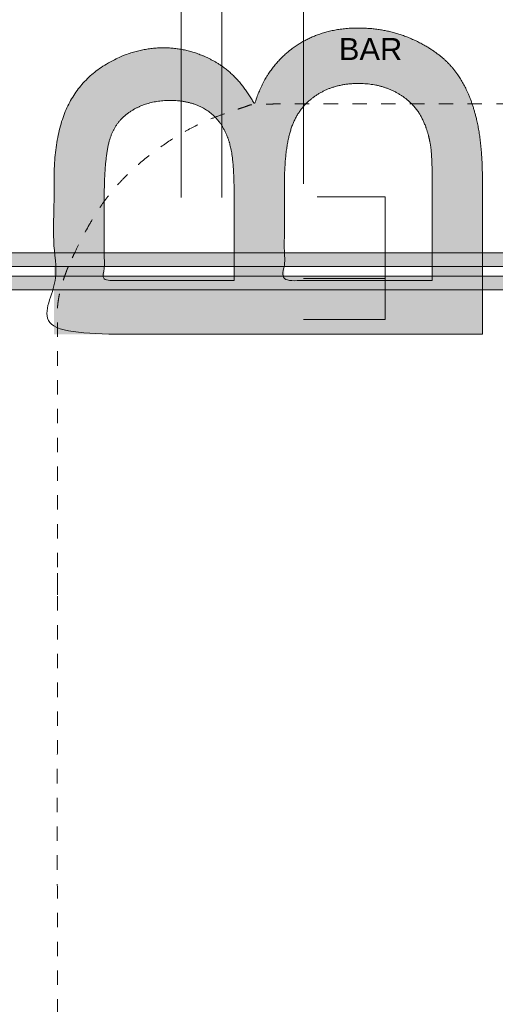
# Model space of a CAD drawing. Header units: millimetres. Extents: x -117530 to 51532, y -61772 to 24900.
# Tile 90 of 175: x -43142 to -39645, y -3676 to 3563. Entities that reach past the tile are written whole.
import ezdxf

# ---------------------------------------------------------------- set-up
doc = ezdxf.new("R2010")
doc.units = ezdxf.units.MM
doc.header["$LTSCALE"] = 254
doc.linetypes.add('Dash Style-6', pattern=[0.833282, 0.416718, -0.416565])
for name, color, linetype, lineweight in [('0.01 None', 7, 'Continuous', 0), ('HATCH_REACTORS', 7, 'Continuous', 0), ('LAYER21', 7, 'Continuous', 0), ('tekst', 7, 'Continuous', 0)]:
    doc.layers.add(name, color=color, linetype=linetype, lineweight=lineweight)
doc.styles.add('Arial', font='Arial')

# ---------------------------------------------------------------- blocks, each defined once
blk = doc.blocks.new('Group-107-1')
at = {"layer": 'tekst', "linetype": 'Continuous', "lineweight": 0}
h = blk.add_hatch(color=7, dxfattribs=at)
h.paths.add_polyline_path([(-91371.8, 9922.1), (-94521.8, 9922.1), (-94521.8, 11040.3), (-94521.7, 11050.9), (-94521.7, 11061.5), (-94521.6, 11072), (-94521.4, 11082.5), (-94521.2, 11092.8), (-94520.9, 11103.2), (-94520.6, 11113.4), (-94520.3, 11123.6), (-94519.9, 11133.7), (-94519.4, 11143.7), (-94518.9, 11153.7), (-94518.4, 11163.6), (-94517.8, 11173.5), (-94517.2, 11183.3), (-94516.5, 11193), (-94515.8, 11202.6), (-94515, 11212.2), (-94514.2, 11221.7), (-94513.3, 11231.2), (-94512.4, 11240.6), (-94511.5, 11249.9), (-94510.5, 11259.2), (-94509.4, 11268.4), (-94508.3, 11277.5), (-94507.2, 11286.5), (-94506, 11295.5), (-94504.7, 11304.5), (-94503.5, 11313.3), (-94502.1, 11322.1), (-94500.8, 11330.8), (-94499.3, 11339.5), (-94497.9, 11348.1), (-94496.3, 11356.6), (-94494.8, 11365.1), (-94493.2, 11373.5), (-94491.5, 11381.8), (-94489.8, 11390.1), (-94488.1, 11398.3), (-94486.3, 11406.4), (-94484.4, 11414.5), (-94482.5, 11422.5), (-94480.6, 11430.4), (-94478.6, 11438.3), (-94476.6, 11446.1), (-94474.5, 11453.8), (-94472.4, 11461.5), (-94470.2, 11469.1), (-94468, 11476.6), (-94465.7, 11484.1), (-94463.4, 11491.5), (-94461, 11498.8), (-94458.6, 11506.1), (-94456.2, 11513.3), (-94453.7, 11520.5), (-94451.1, 11527.5), (-94448.6, 11534.6), (-94445.9, 11541.5), (-94443.2, 11548.4), (-94440.5, 11555.2), (-94437.7, 11561.9), (-94434.9, 11568.6), (-94432, 11575.2), (-94429.1, 11581.8), (-94426.1, 11588.3), (-94423.1, 11594.7), (-94420.1, 11601.1), (-94417, 11607.4), (-94413.8, 11613.7), (-94410.6, 11620), (-94407.3, 11626.2), (-94404, 11632.3), (-94400.6, 11638.4), (-94397.2, 11644.5), (-94393.7, 11650.6), (-94390.2, 11656.5), (-94386.7, 11662.5), (-94383, 11668.4), (-94379.4, 11674.3), (-94375.7, 11680.1), (-94371.9, 11685.8), (-94368.1, 11691.6), (-94364.2, 11697.3), (-94360.3, 11702.9), (-94356.3, 11708.5), (-94352.3, 11714), (-94348.2, 11719.6), (-94344.1, 11725), (-94339.9, 11730.4), (-94335.7, 11735.8), (-94331.4, 11741.2), (-94327.1, 11746.4), (-94322.7, 11751.7), (-94318.3, 11756.9), (-94313.8, 11762.1), (-94309.3, 11767.2), (-94304.8, 11772.2), (-94300.1, 11777.3), (-94295.5, 11782.3), (-94290.7, 11787.2), (-94286, 11792.1), (-94281.1, 11797), (-94276.3, 11801.8), (-94271.3, 11806.5), (-94266.4, 11811.3), (-94261.3, 11815.9), (-94256.2, 11820.6), (-94251.1, 11825.2), (-94245.9, 11829.7), (-94240.7, 11834.2), (-94235.4, 11838.7), (-94230.1, 11843.1), (-94224.7, 11847.5), (-94219.3, 11851.8), (-94213.8, 11856.1), (-94208.3, 11860.3), (-94202.7, 11864.5), (-94197.1, 11868.7), (-94191.4, 11872.8), (-94185.7, 11876.9), (-94179.9, 11880.9), (-94174.1, 11884.9), (-94168.2, 11888.8), (-94162.2, 11892.7), (-94156.3, 11896.6), (-94150.2, 11900.4), (-94144.1, 11904.1), (-94138, 11907.8), (-94131.8, 11911.5), (-94125.6, 11915.1), (-94119.4, 11918.7), (-94113.2, 11922.2), (-94106.9, 11925.7), (-94100.7, 11929.1), (-94094.4, 11932.4), (-94088.1, 11935.7), (-94081.9, 11938.9), (-94075.6, 11942.1), (-94069.3, 11945.2), (-94063, 11948.3), (-94056.7, 11951.3), (-94050.3, 11954.2), (-94044, 11957.1), (-94037.7, 11959.9), (-94031.3, 11962.7), (-94025, 11965.4), (-94018.6, 11968), (-94012.2, 11970.6), (-94005.9, 11973.2), (-93999.5, 11975.7), (-93993.1, 11978.1), (-93986.6, 11980.5), (-93980.2, 11982.8), (-93973.8, 11985), (-93967.4, 11987.2), (-93960.9, 11989.4), (-93954.5, 11991.4), (-93948, 11993.5), (-93941.5, 11995.4), (-93935, 11997.4), (-93928.5, 11999.2), (-93922, 12001), (-93915.5, 12002.7), (-93909, 12004.4), (-93902.5, 12006.1), (-93896, 12007.6), (-93889.4, 12009.1), (-93882.9, 12010.6), (-93876.3, 12012), (-93869.7, 12013.3), (-93863.1, 12014.6), (-93856.6, 12015.8), (-93850, 12017), (-93843.4, 12018.1), (-93836.7, 12019.2), (-93830.1, 12020.2), (-93823.5, 12021.1), (-93816.8, 12022), (-93810.2, 12022.8), (-93803.5, 12023.6), (-93796.9, 12024.3), (-93790.2, 12025), (-93783.5, 12025.6), (-93776.8, 12026.1), (-93770.1, 12026.6), (-93763.4, 12027), (-93756.6, 12027.4), (-93749.9, 12027.7), (-93743.2, 12028), (-93736.4, 12028.2), (-93729.7, 12028.3), (-93722.9, 12028.4), (-93716.1, 12028.4), (-93709.8, 12028.4), (-93703.5, 12028.3), (-93697.2, 12028.2), (-93691, 12028), (-93684.7, 12027.8), (-93678.5, 12027.5), (-93672.2, 12027.2), (-93666, 12026.8), (-93659.8, 12026.4), (-93653.6, 12025.9), (-93647.4, 12025.4), (-93641.2, 12024.8), (-93635, 12024.2), (-93628.9, 12023.5), (-93622.7, 12022.8), (-93616.6, 12022), (-93610.5, 12021.1), (-93604.4, 12020.3), (-93598.3, 12019.3), (-93592.2, 12018.3), (-93586.1, 12017.3), (-93580.1, 12016.2), (-93574, 12015.1), (-93568, 12013.9), (-93561.9, 12012.7), (-93555.9, 12011.4), (-93549.9, 12010), (-93543.9, 12008.6), (-93537.9, 12007.2), (-93532, 12005.7), (-93526, 12004.2), (-93520.1, 12002.6), (-93514.1, 12000.9), (-93508.2, 11999.3), (-93502.3, 11997.5), (-93496.4, 11995.7), (-93490.5, 11993.9), (-93484.6, 11992), (-93478.8, 11990), (-93472.9, 11988.1), (-93467.1, 11986), (-93461.2, 11983.9), (-93455.4, 11981.8), (-93449.6, 11979.6), (-93443.8, 11977.3), (-93438, 11975), (-93432.2, 11972.7), (-93426.5, 11970.3), (-93420.7, 11967.8), (-93415, 11965.3), (-93409.3, 11962.8), (-93403.5, 11960.2), (-93397.8, 11957.5), (-93392.1, 11954.8), (-93386.5, 11952.1), (-93380.8, 11949.3), (-93375.1, 11946.4), (-93369.5, 11943.5), (-93363.8, 11940.6), (-93358.2, 11937.6), (-93352.6, 11934.5), (-93347, 11931.4), (-93341.4, 11928.3), (-93335.8, 11925.1), (-93330.3, 11921.8), (-93324.8, 11918.5), (-93319.3, 11915.1), (-93313.8, 11911.7), (-93308.4, 11908.3), (-93303, 11904.7), (-93297.7, 11901.2), (-93292.3, 11897.6), (-93287, 11893.9), (-93281.8, 11890.2), (-93276.6, 11886.4), (-93271.4, 11882.6), (-93266.2, 11878.7), (-93261.1, 11874.8), (-93256, 11870.8), (-93251, 11866.8), (-93246, 11862.7), (-93241, 11858.6), (-93236, 11854.4), (-93231.1, 11850.1), (-93226.2, 11845.8), (-93221.4, 11841.5), (-93216.6, 11837.1), (-93211.8, 11832.7), (-93207, 11828.2), (-93202.3, 11823.6), (-93197.6, 11819), (-93193, 11814.4), (-93188.4, 11809.7), (-93183.8, 11805), (-93179.2, 11800.1), (-93174.7, 11795.3), (-93170.2, 11790.4), (-93165.8, 11785.4), (-93161.4, 11780.4), (-93157, 11775.4), (-93152.6, 11770.3), (-93148.3, 11765.1), (-93144, 11759.9), (-93139.8, 11754.6), (-93135.6, 11749.3), (-93131.4, 11743.9), (-93127.3, 11738.5), (-93123.1, 11733), (-93119.1, 11727.5), (-93115, 11721.9), (-93111, 11716.3), (-93107, 11710.6), (-93103.1, 11704.9), (-93099.2, 11699.1), (-93095.3, 11693.3), (-93091.5, 11687.4), (-93087.6, 11681.5), (-93083.9, 11675.5), (-93080.1, 11669.5), (-93076.4, 11663.4), (-93072.7, 11657.2), (-93069.1, 11651), (-93065.5, 11644.8), (-93061.9, 11638.5), (-93058.4, 11632.2), (-93054.9, 11625.8), (-93051.4, 11619.3), (-93047.9, 11612.8), (-93045.3, 11621.2), (-93042.6, 11629.6), (-93039.8, 11637.9), (-93037, 11646.1), (-93034.1, 11654.3), (-93031.2, 11662.4), (-93028.2, 11670.5), (-93025.2, 11678.5), (-93022, 11686.4), (-93018.9, 11694.3), (-93015.7, 11702.1), (-93012.4, 11709.9), (-93009, 11717.5), (-93005.6, 11725.2), (-93002.2, 11732.7), (-92998.7, 11740.2), (-92995.1, 11747.7), (-92991.5, 11755.1), (-92987.8, 11762.4), (-92984, 11769.7), (-92980.2, 11776.9), (-92976.4, 11784), (-92972.5, 11791.1), (-92968.5, 11798.1), (-92964.4, 11805.1), (-92960.4, 11812), (-92956.2, 11818.8), (-92952, 11825.6), (-92947.7, 11832.3), (-92943.4, 11838.9), (-92939, 11845.5), (-92934.6, 11852), (-92930.1, 11858.5), (-92925.6, 11864.9), (-92920.9, 11871.3), (-92916.3, 11877.6), (-92911.6, 11883.8), (-92906.8, 11889.9), (-92901.9, 11896), (-92897, 11902.1), (-92892.1, 11908.1), (-92887.1, 11914), (-92882, 11919.8), (-92876.9, 11925.6), (-92871.7, 11931.4), (-92866.4, 11937), (-92861.1, 11942.7), (-92855.8, 11948.2), (-92850.3, 11953.7), (-92844.9, 11959.1), (-92839.3, 11964.5), (-92833.7, 11969.8), (-92828.1, 11975.1), (-92822.4, 11980.2), (-92816.6, 11985.4), (-92810.8, 11990.4), (-92804.9, 11995.4), (-92799, 12000.4), (-92793, 12005.2), (-92786.9, 12010.1), (-92780.8, 12014.8), (-92774.7, 12019.5), (-92768.4, 12024.2), (-92762.2, 12028.7), (-92755.8, 12033.2), (-92749.5, 12037.7), (-92743.1, 12042), (-92736.6, 12046.3), (-92730.1, 12050.6), (-92723.6, 12054.7), (-92717.1, 12058.8), (-92710.5, 12062.8), (-92703.9, 12066.7), (-92697.2, 12070.6), (-92690.6, 12074.4), (-92683.8, 12078.1), (-92677.1, 12081.8), (-92670.3, 12085.4), (-92663.5, 12088.9), (-92656.6, 12092.3), (-92649.7, 12095.7), (-92642.8, 12099), (-92635.8, 12102.2), (-92628.8, 12105.4), (-92621.7, 12108.5), (-92614.6, 12111.5), (-92607.5, 12114.5), (-92600.4, 12117.3), (-92593.2, 12120.1), (-92586, 12122.9), (-92578.7, 12125.5), (-92571.4, 12128.1), (-92564.1, 12130.6), (-92556.7, 12133.1), (-92549.3, 12135.5), (-92541.9, 12137.8), (-92534.4, 12140), (-92526.9, 12142.2), (-92519.4, 12144.3), (-92511.8, 12146.3), (-92504.2, 12148.3), (-92496.5, 12150.1), (-92488.8, 12151.9), (-92481.1, 12153.7), (-92473.3, 12155.4), (-92465.6, 12157), (-92457.7, 12158.5), (-92449.9, 12159.9), (-92442, 12161.3), (-92434, 12162.6), (-92426, 12163.9), (-92418, 12165), (-92410, 12166.1), (-92401.9, 12167.2), (-92393.8, 12168.1), (-92385.7, 12169), (-92377.5, 12169.8), (-92369.2, 12170.6), (-92361, 12171.3), (-92352.7, 12171.9), (-92344.4, 12172.4), (-92336, 12172.9), (-92327.6, 12173.2), (-92319.2, 12173.6), (-92310.7, 12173.8), (-92302.2, 12174), (-92293.6, 12174.1), (-92285.1, 12174.1), (-92278.1, 12174.1), (-92271.3, 12174), (-92264.4, 12173.9), (-92257.5, 12173.8), (-92250.7, 12173.6), (-92243.8, 12173.4), (-92237, 12173.1), (-92230.2, 12172.8), (-92223.4, 12172.4), (-92216.6, 12172), (-92209.9, 12171.5), (-92203.1, 12171), (-92196.4, 12170.5), (-92189.7, 12169.9), (-92183, 12169.3), (-92176.3, 12168.6), (-92169.7, 12167.9), (-92163, 12167.1), (-92156.4, 12166.3), (-92149.8, 12165.5), (-92143.2, 12164.6), (-92136.6, 12163.7), (-92130, 12162.7), (-92123.4, 12161.7), (-92116.9, 12160.6), (-92110.4, 12159.5), (-92103.8, 12158.4), (-92097.3, 12157.2), (-92090.9, 12156), (-92084.4, 12154.7), (-92077.9, 12153.4), (-92071.5, 12152), (-92065.1, 12150.6), (-92058.7, 12149.2), (-92052.3, 12147.7), (-92045.9, 12146.1), (-92039.5, 12144.6), (-92033.2, 12142.9), (-92026.9, 12141.3), (-92020.6, 12139.6), (-92014.3, 12137.8), (-92008, 12136), (-92001.7, 12134.2), (-91995.4, 12132.3), (-91989.2, 12130.4), (-91983, 12128.4), (-91976.8, 12126.4), (-91970.6, 12124.4), (-91964.4, 12122.3), (-91958.2, 12120.1), (-91952.1, 12117.9), (-91945.9, 12115.7), (-91939.8, 12113.4), (-91933.7, 12111.1), (-91927.6, 12108.8), (-91921.6, 12106.4), (-91915.5, 12103.9), (-91909.5, 12101.5), (-91903.4, 12098.9), (-91897.4, 12096.4), (-91891.4, 12093.7), (-91885.5, 12091.1), (-91879.5, 12088.4), (-91873.5, 12085.6), (-91867.6, 12082.9), (-91861.7, 12080.1), (-91855.9, 12077.3), (-91850.1, 12074.4), (-91844.4, 12071.6), (-91838.6, 12068.7), (-91833, 12065.8), (-91827.4, 12062.9), (-91821.8, 12059.9), (-91816.2, 12057), (-91810.7, 12054), (-91805.3, 12051), (-91799.9, 12048), (-91794.5, 12044.9), (-91789.2, 12041.9), (-91783.9, 12038.8), (-91778.6, 12035.7), (-91773.4, 12032.6), (-91768.3, 12029.4), (-91763.2, 12026.3), (-91758.1, 12023.1), (-91753.1, 12019.9), (-91748.1, 12016.7), (-91743.1, 12013.4), (-91738.2, 12010.1), (-91733.4, 12006.9), (-91728.6, 12003.6), (-91723.8, 12000.2), (-91719.1, 11996.9), (-91714.4, 11993.5), (-91709.7, 11990.1), (-91705.1, 11986.7), (-91700.6, 11983.3), (-91696, 11979.8), (-91691.6, 11976.4), (-91687.1, 11972.9), (-91682.7, 11969.4), (-91678.4, 11965.8), (-91674.1, 11962.3), (-91669.8, 11958.7), (-91665.6, 11955.1), (-91661.4, 11951.5), (-91657.3, 11947.9), (-91653.2, 11944.2), (-91649.1, 11940.6), (-91645.1, 11936.9), (-91641.2, 11933.2), (-91637.2, 11929.4), (-91633.3, 11925.7), (-91629.5, 11921.9), (-91625.7, 11918.1), (-91622, 11914.3), (-91618.2, 11910.5), (-91614.6, 11906.6), (-91610.9, 11902.7), (-91607.4, 11898.8), (-91603.8, 11894.9), (-91600.3, 11891), (-91596.9, 11887), (-91593.5, 11883), (-91590.1, 11879), (-91586.8, 11875), (-91583.5, 11871), (-91580.2, 11866.9), (-91577, 11862.8), (-91573.8, 11858.7), (-91570.7, 11854.6), (-91567.5, 11850.4), (-91564.4, 11846.2), (-91561.3, 11841.9), (-91558.3, 11837.7), (-91555.2, 11833.3), (-91552.2, 11829), (-91549.2, 11824.6), (-91546.3, 11820.2), (-91543.3, 11815.8), (-91540.4, 11811.3), (-91537.5, 11806.8), (-91534.6, 11802.3), (-91531.8, 11797.7), (-91529, 11793.1), (-91526.2, 11788.5), (-91523.4, 11783.8), (-91520.7, 11779.1), (-91518, 11774.4), (-91515.3, 11769.6), (-91512.6, 11764.8), (-91510, 11760), (-91507.3, 11755.1), (-91504.7, 11750.2), (-91502.2, 11745.3), (-91499.6, 11740.3), (-91497.1, 11735.4), (-91494.6, 11730.3), (-91492.1, 11725.3), (-91489.7, 11720.2), (-91487.3, 11715.1), (-91484.9, 11709.9), (-91482.5, 11704.7), (-91480.2, 11699.5), (-91477.8, 11694.3), (-91475.5, 11689), (-91473.3, 11683.7), (-91471, 11678.3), (-91468.8, 11673), (-91466.6, 11667.6), (-91464.4, 11662.1), (-91462.3, 11656.6), (-91460.1, 11651.1), (-91458, 11645.6), (-91456, 11640), (-91453.9, 11634.4), (-91451.9, 11628.8), (-91449.9, 11623.1), (-91447.9, 11617.4), (-91445.9, 11611.7), (-91444, 11605.9), (-91442.1, 11600.1), (-91440.2, 11594.3), (-91438.4, 11588.5), (-91436.5, 11582.6), (-91434.7, 11576.6), (-91433, 11570.7), (-91431.2, 11564.7), (-91429.5, 11558.7), (-91427.8, 11552.6), (-91426.1, 11546.5), (-91424.4, 11540.4), (-91422.8, 11534.3), (-91421.2, 11528.1), (-91419.6, 11521.8), (-91418, 11515.5), (-91416.5, 11509.2), (-91415, 11502.8), (-91413.5, 11496.4), (-91412.1, 11490), (-91410.6, 11483.5), (-91409.2, 11476.9), (-91407.9, 11470.3), (-91406.5, 11463.7), (-91405.2, 11457), (-91403.9, 11450.3), (-91402.6, 11443.5), (-91401.4, 11436.7), (-91400.2, 11429.9), (-91399, 11423), (-91397.8, 11416.1), (-91396.6, 11409.1), (-91395.5, 11402.1), (-91394.4, 11395), (-91393.4, 11387.9), (-91392.3, 11380.7), (-91391.3, 11373.5), (-91390.3, 11366.3), (-91389.4, 11359), (-91388.4, 11351.7), (-91387.5, 11344.3), (-91386.6, 11336.9), (-91385.8, 11329.5), (-91384.9, 11322), (-91384.1, 11314.4), (-91383.3, 11306.9), (-91382.6, 11299.2), (-91381.8, 11291.6), (-91381.1, 11283.9), (-91380.5, 11276.1), (-91379.8, 11268.3), (-91379.2, 11260.5), (-91378.6, 11252.6), (-91378, 11244.6), (-91377.4, 11236.7), (-91376.9, 11228.7), (-91376.4, 11220.6), (-91375.9, 11212.5), (-91375.5, 11204.4), (-91375.1, 11196.2), (-91374.7, 11187.9), (-91374.3, 11179.7), (-91373.9, 11171.3), (-91373.6, 11163), (-91373.3, 11154.6), (-91373, 11146.1), (-91372.8, 11137.6), (-91372.6, 11129.1), (-91372.4, 11120.5), (-91372.2, 11111.9), (-91372.1, 11103.2), (-91372, 11094.5), (-91371.9, 11085.8), (-91371.8, 11077), (-91371.8, 11068.2), (-91371.8, 11059.3)])
h.paths.add_polyline_path([(-91741.3, 10317.5), (-91741.3, 11060.2), (-91741.3, 11066.1), (-91741.3, 11072), (-91741.3, 11077.9), (-91741.4, 11083.7), (-91741.4, 11089.4), (-91741.4, 11095.1), (-91741.5, 11100.7), (-91741.6, 11106.2), (-91741.6, 11111.7), (-91741.7, 11117.2), (-91741.8, 11122.6), (-91741.8, 11127.9), (-91741.9, 11133.2), (-91742, 11138.4), (-91742.1, 11143.6), (-91742.3, 11148.7), (-91742.4, 11153.8), (-91742.5, 11158.8), (-91742.6, 11163.7), (-91742.8, 11168.6), (-91742.9, 11173.4), (-91743.1, 11178.2), (-91743.3, 11182.9), (-91743.4, 11187.6), (-91743.6, 11192.2), (-91743.8, 11196.8), (-91744, 11201.3), (-91744.2, 11205.7), (-91744.4, 11210.1), (-91744.6, 11214.4), (-91744.9, 11218.7), (-91745.1, 11223), (-91745.3, 11227.1), (-91745.6, 11231.2), (-91745.8, 11235.3), (-91746.1, 11239.3), (-91746.4, 11243.2), (-91746.6, 11247.1), (-91746.9, 11251), (-91747.2, 11254.7), (-91747.5, 11258.5), (-91747.8, 11262.1), (-91748.1, 11265.7), (-91748.5, 11269.3), (-91748.8, 11272.8), (-91749.1, 11276.3), (-91749.5, 11279.6), (-91749.8, 11283), (-91750.2, 11286.3), (-91750.5, 11289.5), (-91750.9, 11292.6), (-91751.3, 11295.8), (-91751.7, 11298.8), (-91752.1, 11301.8), (-91752.5, 11304.8), (-91752.9, 11307.6), (-91753.3, 11310.5), (-91753.7, 11313.3), (-91754.2, 11316), (-91754.6, 11318.6), (-91755.1, 11321.3), (-91755.5, 11323.8), (-91756, 11326.3), (-91756.4, 11328.8), (-91757.3, 11333), (-91758.1, 11337.2), (-91758.9, 11341.4), (-91759.8, 11345.6), (-91760.7, 11349.8), (-91761.6, 11353.9), (-91762.5, 11358), (-91763.4, 11362.1), (-91764.4, 11366.2), (-91765.4, 11370.3), (-91766.3, 11374.3), (-91767.3, 11378.3), (-91768.4, 11382.3), (-91769.4, 11386.2), (-91770.4, 11390.2), (-91771.5, 11394.1), (-91772.6, 11398), (-91773.7, 11401.9), (-91774.8, 11405.7), (-91776, 11409.6), (-91777.1, 11413.4), (-91778.3, 11417.2), (-91779.5, 11420.9), (-91780.7, 11424.7), (-91781.9, 11428.4), (-91783.1, 11432.1), (-91784.4, 11435.8), (-91785.7, 11439.4), (-91786.9, 11443.1), (-91788.3, 11446.7), (-91789.6, 11450.3), (-91790.9, 11453.9), (-91792.3, 11457.4), (-91793.6, 11460.9), (-91795, 11464.4), (-91796.4, 11467.9), (-91797.9, 11471.4), (-91799.3, 11474.8), (-91800.8, 11478.2), (-91802.2, 11481.6), (-91803.7, 11485), (-91805.2, 11488.4), (-91806.7, 11491.7), (-91808.3, 11495), (-91809.8, 11498.3), (-91811.4, 11501.6), (-91813, 11504.8), (-91814.6, 11508), (-91816.2, 11511.2), (-91817.9, 11514.4), (-91819.5, 11517.6), (-91821.2, 11520.7), (-91822.9, 11523.8), (-91824.6, 11526.9), (-91826.3, 11530), (-91828.1, 11533), (-91829.8, 11536), (-91831.6, 11539), (-91833.4, 11542), (-91835.2, 11545), (-91837.1, 11547.9), (-91838.9, 11550.8), (-91840.8, 11553.7), (-91842.6, 11556.6), (-91844.5, 11559.5), (-91846.5, 11562.3), (-91848.4, 11565.1), (-91850.4, 11567.9), (-91852.4, 11570.7), (-91854.4, 11573.5), (-91856.5, 11576.3), (-91858.6, 11579), (-91860.7, 11581.7), (-91862.8, 11584.4), (-91865, 11587.1), (-91867.2, 11589.8), (-91869.4, 11592.5), (-91871.7, 11595.1), (-91874, 11597.7), (-91876.3, 11600.4), (-91878.6, 11603), (-91880.9, 11605.5), (-91883.3, 11608.1), (-91885.7, 11610.7), (-91888.2, 11613.2), (-91890.6, 11615.7), (-91893.1, 11618.2), (-91895.6, 11620.7), (-91898.2, 11623.2), (-91900.8, 11625.6), (-91903.4, 11628.1), (-91906, 11630.5), (-91908.6, 11632.9), (-91911.3, 11635.3), (-91914, 11637.7), (-91916.7, 11640), (-91919.5, 11642.4), (-91922.3, 11644.7), (-91925.1, 11647), (-91927.9, 11649.3), (-91930.8, 11651.6), (-91933.7, 11653.9), (-91936.6, 11656.1), (-91939.6, 11658.4), (-91942.5, 11660.6), (-91945.5, 11662.8), (-91948.6, 11665), (-91951.6, 11667.1), (-91954.7, 11669.3), (-91957.8, 11671.4), (-91960.9, 11673.5), (-91964.1, 11675.7), (-91967.3, 11677.7), (-91970.5, 11679.8), (-91973.8, 11681.9), (-91977, 11683.9), (-91980.3, 11685.9), (-91983.6, 11688), (-91987, 11689.9), (-91990.4, 11691.9), (-91993.8, 11693.9), (-91997.2, 11695.8), (-92000.7, 11697.8), (-92004.1, 11699.7), (-92007.6, 11701.6), (-92011.2, 11703.5), (-92014.7, 11705.3), (-92018.3, 11707.2), (-92022, 11709), (-92025.6, 11710.8), (-92029.2, 11712.6), (-92032.9, 11714.3), (-92036.6, 11716), (-92040.3, 11717.7), (-92044, 11719.4), (-92047.7, 11721), (-92051.5, 11722.6), (-92055.3, 11724.2), (-92059, 11725.7), (-92062.8, 11727.2), (-92066.7, 11728.7), (-92070.5, 11730.2), (-92074.4, 11731.6), (-92078.2, 11733), (-92082.1, 11734.4), (-92086, 11735.7), (-92090, 11737), (-92093.9, 11738.3), (-92097.9, 11739.5), (-92101.9, 11740.8), (-92105.8, 11742), (-92109.9, 11743.1), (-92113.9, 11744.3), (-92117.9, 11745.4), (-92122, 11746.5), (-92126.1, 11747.5), (-92130.2, 11748.5), (-92134.3, 11749.5), (-92138.4, 11750.5), (-92142.6, 11751.4), (-92146.8, 11752.3), (-92150.9, 11753.2), (-92155.2, 11754.1), (-92159.4, 11754.9), (-92163.6, 11755.7), (-92167.9, 11756.4), (-92172.1, 11757.2), (-92176.4, 11757.9), (-92180.7, 11758.6), (-92185.1, 11759.2), (-92189.4, 11759.8), (-92193.8, 11760.4), (-92198.2, 11761), (-92202.5, 11761.5), (-92207, 11762), (-92211.4, 11762.5), (-92215.8, 11762.9), (-92220.3, 11763.4), (-92224.8, 11763.7), (-92229.3, 11764.1), (-92233.8, 11764.4), (-92238.3, 11764.7), (-92242.9, 11765), (-92247.5, 11765.3), (-92252, 11765.5), (-92256.7, 11765.7), (-92261.3, 11765.8), (-92265.9, 11766), (-92270.6, 11766.1), (-92275.2, 11766.1), (-92279.9, 11766.2), (-92284.6, 11766.2), (-92290.2, 11766.2), (-92295.6, 11766.1), (-92301.1, 11766), (-92306.6, 11765.8), (-92312, 11765.7), (-92317.4, 11765.4), (-92322.8, 11765.2), (-92328.1, 11764.8), (-92333.5, 11764.5), (-92338.8, 11764.1), (-92344.1, 11763.6), (-92349.3, 11763.2), (-92354.6, 11762.6), (-92359.8, 11762.1), (-92365, 11761.5), (-92370.1, 11760.8), (-92375.3, 11760.1), (-92380.4, 11759.4), (-92385.5, 11758.6), (-92390.6, 11757.8), (-92395.7, 11756.9), (-92400.7, 11756), (-92405.7, 11755.1), (-92410.7, 11754.1), (-92415.7, 11753.1), (-92420.6, 11752), (-92425.6, 11750.9), (-92430.5, 11749.7), (-92435.4, 11748.6), (-92440.2, 11747.3), (-92445, 11746), (-92449.9, 11744.7), (-92454.6, 11743.4), (-92459.4, 11741.9), (-92464.2, 11740.5), (-92468.9, 11739), (-92473.6, 11737.5), (-92478.3, 11735.9), (-92482.9, 11734.3), (-92487.5, 11732.6), (-92492.1, 11730.9), (-92496.7, 11729.2), (-92501.3, 11727.4), (-92505.8, 11725.6), (-92510.4, 11723.7), (-92514.8, 11721.8), (-92519.3, 11719.9), (-92523.8, 11717.9), (-92528.2, 11715.9), (-92532.6, 11713.8), (-92537, 11711.7), (-92541.3, 11709.5), (-92545.7, 11707.3), (-92550, 11705.1), (-92554.3, 11702.8), (-92558.6, 11700.4), (-92562.8, 11698.1), (-92567, 11695.7), (-92571.2, 11693.2), (-92575.4, 11690.7), (-92579.6, 11688.2), (-92583.7, 11685.6), (-92587.8, 11683), (-92591.9, 11680.3), (-92595.9, 11677.6), (-92600, 11674.9), (-92603.9, 11672.1), (-92607.9, 11669.3), (-92611.8, 11666.5), (-92615.7, 11663.6), (-92619.5, 11660.8), (-92623.3, 11657.8), (-92627, 11654.9), (-92630.8, 11651.9), (-92634.4, 11648.9), (-92638.1, 11645.8), (-92641.7, 11642.7), (-92645.2, 11639.6), (-92648.8, 11636.5), (-92652.3, 11633.3), (-92655.7, 11630.1), (-92659.1, 11626.8), (-92662.5, 11623.6), (-92665.8, 11620.3), (-92669.1, 11616.9), (-92672.4, 11613.5), (-92675.6, 11610.1), (-92678.8, 11606.7), (-92681.9, 11603.2), (-92685.1, 11599.7), (-92688.1, 11596.2), (-92691.2, 11592.6), (-92694.2, 11589), (-92697.1, 11585.4), (-92700, 11581.8), (-92702.9, 11578.1), (-92705.8, 11574.3), (-92708.6, 11570.6), (-92711.3, 11566.8), (-92714.1, 11563), (-92716.8, 11559.1), (-92719.4, 11555.2), (-92722, 11551.3), (-92724.6, 11547.4), (-92727.2, 11543.4), (-92729.7, 11539.4), (-92732.1, 11535.3), (-92734.6, 11531.2), (-92736.9, 11527.1), (-92739.3, 11523), (-92741.6, 11518.8), (-92743.9, 11514.6), (-92746.1, 11510.4), (-92748.3, 11506.1), (-92750.5, 11501.8), (-92752.6, 11497.5), (-92754.7, 11493.1), (-92756.7, 11488.7), (-92758.8, 11484.3), (-92760.7, 11479.8), (-92762.7, 11475.3), (-92764.6, 11470.8), (-92766.4, 11466.2), (-92768.2, 11461.7), (-92770, 11457), (-92771.8, 11452.4), (-92773.5, 11447.7), (-92775.1, 11443), (-92776.8, 11438.2), (-92778.4, 11433.4), (-92780, 11428.5), (-92781.5, 11423.5), (-92783.1, 11418.5), (-92784.6, 11413.4), (-92786.1, 11408.2), (-92787.5, 11403), (-92789, 11397.7), (-92790.4, 11392.4), (-92791.7, 11387), (-92793.1, 11381.5), (-92794.4, 11375.9), (-92795.7, 11370.3), (-92797, 11364.7), (-92798.3, 11358.9), (-92799.5, 11353.1), (-92800.7, 11347.2), (-92801.9, 11341.3), (-92803, 11335.3), (-92804.1, 11329.2), (-92805.2, 11323.1), (-92806.3, 11316.9), (-92807.3, 11310.6), (-92808.4, 11304.3), (-92809.4, 11297.9), (-92810.3, 11291.5), (-92811.3, 11284.9), (-92812.2, 11278.4), (-92813.1, 11271.7), (-92813.9, 11265), (-92814.8, 11258.2), (-92815.6, 11251.4), (-92816.4, 11244.4), (-92817.1, 11237.5), (-92817.9, 11230.4), (-92818.6, 11223.3), (-92819.3, 11216.1), (-92819.9, 11208.9), (-92820.5, 11201.6), (-92821.2, 11194.2), (-92821.7, 11186.8), (-92822.3, 11179.3), (-92822.8, 11171.8), (-92823.3, 11164.1), (-92823.8, 11156.4), (-92824.2, 11148.7), (-92824.7, 11140.9), (-92825.1, 11133), (-92825.4, 11125), (-92825.8, 11117), (-92826.1, 11108.9), (-92826.4, 11100.8), (-92826.7, 11092.6), (-92826.9, 11084.3), (-92827.2, 11075.9), (-92827.3, 11067.5), (-92827.5, 11059.1), (-92827.7, 11050.5), (-92827.8, 11041.9), (-92827.9, 11033.3), (-92827.9, 11024.5), (-92828, 11015.7), (-92828, 11006.9), (-92828, 10317.5)])
h.paths.add_polyline_path([(-93197.5, 10317.5), (-93197.5, 10962.1), (-93197.5, 10970.3), (-93197.6, 10978.4), (-93197.6, 10986.4), (-93197.7, 10994.3), (-93197.8, 11002.2), (-93197.9, 11010), (-93198, 11017.7), (-93198.1, 11025.4), (-93198.3, 11033), (-93198.4, 11040.5), (-93198.6, 11047.9), (-93198.8, 11055.3), (-93199, 11062.6), (-93199.3, 11069.8), (-93199.5, 11076.9), (-93199.8, 11084), (-93200.1, 11091), (-93200.4, 11097.9), (-93200.8, 11104.8), (-93201.1, 11111.6), (-93201.5, 11118.3), (-93201.9, 11124.9), (-93202.3, 11131.5), (-93202.7, 11138), (-93203.1, 11144.4), (-93203.6, 11150.7), (-93204, 11157), (-93204.5, 11163.2), (-93205.1, 11169.4), (-93205.6, 11175.4), (-93206.1, 11181.4), (-93206.7, 11187.3), (-93207.3, 11193.2), (-93207.9, 11198.9), (-93208.5, 11204.6), (-93209.1, 11210.3), (-93209.8, 11215.8), (-93210.4, 11221.3), (-93211.1, 11226.7), (-93211.8, 11232), (-93212.6, 11237.3), (-93213.3, 11242.5), (-93214.1, 11247.6), (-93214.8, 11252.6), (-93215.6, 11257.6), (-93216.5, 11262.5), (-93217.3, 11267.3), (-93218.1, 11272.1), (-93219, 11276.8), (-93219.9, 11281.4), (-93220.8, 11285.9), (-93221.7, 11290.4), (-93222.7, 11294.8), (-93223.6, 11299.1), (-93224.6, 11303.4), (-93225.6, 11307.5), (-93226.6, 11311.6), (-93227.6, 11315.7), (-93228.7, 11319.6), (-93229.7, 11323.5), (-93230.8, 11327.3), (-93231.9, 11331.1), (-93233, 11334.7), (-93234.2, 11338.3), (-93235.7, 11343), (-93237.2, 11347.7), (-93238.8, 11352.3), (-93240.3, 11356.8), (-93242, 11361.4), (-93243.6, 11365.9), (-93245.3, 11370.3), (-93247, 11374.8), (-93248.7, 11379.2), (-93250.5, 11383.5), (-93252.3, 11387.8), (-93254.2, 11392.1), (-93256, 11396.4), (-93257.9, 11400.6), (-93259.8, 11404.8), (-93261.8, 11408.9), (-93263.8, 11413), (-93265.8, 11417.1), (-93267.8, 11421.1), (-93269.9, 11425.1), (-93272, 11429.1), (-93274.2, 11433), (-93276.3, 11436.9), (-93278.5, 11440.7), (-93280.8, 11444.5), (-93283, 11448.3), (-93285.3, 11452.1), (-93287.6, 11455.8), (-93290, 11459.4), (-93292.4, 11463.1), (-93294.8, 11466.7), (-93297.2, 11470.2), (-93299.7, 11473.7), (-93302.2, 11477.2), (-93304.7, 11480.7), (-93307.3, 11484.1), (-93309.9, 11487.5), (-93312.5, 11490.8), (-93315.2, 11494.1), (-93317.9, 11497.4), (-93320.6, 11500.6), (-93323.3, 11503.8), (-93326.1, 11507), (-93328.9, 11510.1), (-93331.8, 11513.2), (-93334.6, 11516.3), (-93337.5, 11519.3), (-93340.5, 11522.3), (-93343.4, 11525.2), (-93346.4, 11528.1), (-93349.4, 11531), (-93352.5, 11533.8), (-93355.6, 11536.6), (-93358.7, 11539.4), (-93361.8, 11542.1), (-93365, 11544.8), (-93368.2, 11547.5), (-93371.5, 11550.1), (-93374.7, 11552.7), (-93378, 11555.2), (-93381.3, 11557.7), (-93384.7, 11560.2), (-93388.1, 11562.6), (-93391.5, 11565), (-93395, 11567.4), (-93398.4, 11569.7), (-93401.9, 11572), (-93405.5, 11574.3), (-93409, 11576.5), (-93412.6, 11578.7), (-93416.2, 11580.8), (-93419.9, 11582.9), (-93423.5, 11585), (-93427.2, 11587), (-93431, 11589), (-93434.7, 11591), (-93438.5, 11592.9), (-93442.3, 11594.7), (-93446.1, 11596.6), (-93450, 11598.4), (-93453.9, 11600.2), (-93457.8, 11601.9), (-93461.7, 11603.6), (-93465.7, 11605.3), (-93469.7, 11606.9), (-93473.7, 11608.5), (-93477.7, 11610), (-93481.8, 11611.5), (-93485.9, 11613), (-93490.1, 11614.4), (-93494.2, 11615.8), (-93498.4, 11617.2), (-93502.6, 11618.5), (-93506.9, 11619.8), (-93511.1, 11621), (-93515.4, 11622.2), (-93519.7, 11623.4), (-93524.1, 11624.5), (-93528.5, 11625.6), (-93532.9, 11626.7), (-93537.3, 11627.7), (-93541.8, 11628.7), (-93546.3, 11629.7), (-93550.8, 11630.6), (-93555.3, 11631.4), (-93559.9, 11632.3), (-93564.5, 11633.1), (-93569.1, 11633.8), (-93573.8, 11634.6), (-93578.4, 11635.3), (-93583.1, 11635.9), (-93587.9, 11636.5), (-93592.6, 11637.1), (-93597.4, 11637.6), (-93602.2, 11638.2), (-93607.1, 11638.6), (-93611.9, 11639), (-93616.8, 11639.4), (-93621.8, 11639.8), (-93626.7, 11640.1), (-93631.7, 11640.4), (-93636.7, 11640.6), (-93641.7, 11640.8), (-93646.8, 11641), (-93651.9, 11641.1), (-93657, 11641.2), (-93662.1, 11641.3), (-93667.3, 11641.3), (-93672.2, 11641.3), (-93677.1, 11641.2), (-93682, 11641.1), (-93686.8, 11641), (-93691.7, 11640.9), (-93696.5, 11640.7), (-93701.3, 11640.4), (-93706.1, 11640.2), (-93710.8, 11639.9), (-93715.6, 11639.6), (-93720.3, 11639.2), (-93725, 11638.8), (-93729.7, 11638.4), (-93734.3, 11637.9), (-93739, 11637.4), (-93743.6, 11636.8), (-93748.2, 11636.3), (-93752.8, 11635.7), (-93757.4, 11635), (-93762, 11634.3), (-93766.5, 11633.6), (-93771, 11632.9), (-93775.5, 11632.1), (-93780, 11631.3), (-93784.5, 11630.4), (-93788.9, 11629.6), (-93793.4, 11628.6), (-93797.8, 11627.7), (-93802.2, 11626.7), (-93806.5, 11625.7), (-93810.9, 11624.6), (-93815.2, 11623.5), (-93819.5, 11622.4), (-93823.8, 11621.2), (-93828.1, 11620), (-93832.4, 11618.8), (-93836.6, 11617.5), (-93840.9, 11616.2), (-93845.1, 11614.9), (-93849.3, 11613.5), (-93853.4, 11612.1), (-93857.6, 11610.7), (-93861.7, 11609.2), (-93865.8, 11607.7), (-93869.9, 11606.1), (-93874, 11604.5), (-93878.1, 11602.9), (-93882.1, 11601.3), (-93886.1, 11599.6), (-93890.1, 11597.9), (-93894.1, 11596.1), (-93898.1, 11594.3), (-93902, 11592.5), (-93906, 11590.6), (-93909.9, 11588.7), (-93913.8, 11586.8), (-93917.6, 11584.9), (-93921.5, 11582.9), (-93925.3, 11580.8), (-93929.2, 11578.8), (-93933, 11576.7), (-93936.8, 11574.5), (-93940.5, 11572.3), (-93944.3, 11570.1), (-93948, 11567.9), (-93951.7, 11565.6), (-93955.3, 11563.3), (-93958.9, 11561), (-93962.5, 11558.6), (-93966, 11556.3), (-93969.5, 11553.8), (-93973, 11551.4), (-93976.4, 11548.9), (-93979.8, 11546.4), (-93983.2, 11543.9), (-93986.5, 11541.3), (-93989.7, 11538.7), (-93993, 11536.1), (-93996.2, 11533.4), (-93999.4, 11530.7), (-94002.5, 11528), (-94005.6, 11525.3), (-94008.6, 11522.5), (-94011.7, 11519.7), (-94014.6, 11516.9), (-94017.6, 11514), (-94020.5, 11511.1), (-94023.4, 11508.2), (-94026.2, 11505.2), (-94029, 11502.2), (-94031.8, 11499.2), (-94034.5, 11496.2), (-94037.2, 11493.1), (-94039.8, 11490), (-94042.4, 11486.9), (-94045, 11483.7), (-94047.6, 11480.5), (-94050.1, 11477.3), (-94052.5, 11474.1), (-94055, 11470.8), (-94057.3, 11467.5), (-94059.7, 11464.1), (-94062, 11460.7), (-94064.3, 11457.3), (-94066.6, 11453.9), (-94068.8, 11450.5), (-94070.9, 11447), (-94073.1, 11443.4), (-94075.2, 11439.9), (-94077.2, 11436.3), (-94079.3, 11432.7), (-94081.2, 11429.1), (-94083.2, 11425.4), (-94085.1, 11421.7), (-94087, 11418), (-94088.8, 11414.2), (-94090.6, 11410.4), (-94092.4, 11406.6), (-94094.1, 11402.8), (-94095.8, 11398.9), (-94097.5, 11395), (-94099.1, 11391), (-94100.7, 11387.1), (-94102.2, 11383.1), (-94103.7, 11379), (-94105.2, 11375), (-94106.6, 11370.9), (-94108, 11366.8), (-94109.4, 11362.6), (-94110.8, 11358.3), (-94112.1, 11354), (-94113.4, 11349.5), (-94114.7, 11345), (-94115.9, 11340.3), (-94117.2, 11335.6), (-94118.4, 11330.8), (-94119.6, 11325.9), (-94120.8, 11320.9), (-94121.9, 11315.8), (-94123.1, 11310.6), (-94124.2, 11305.3), (-94125.3, 11299.9), (-94126.3, 11294.4), (-94127.4, 11288.9), (-94128.4, 11283.2), (-94129.4, 11277.5), (-94130.4, 11271.6), (-94131.3, 11265.7), (-94132.3, 11259.7), (-94133.2, 11253.6), (-94134.1, 11247.3), (-94135, 11241), (-94135.8, 11234.7), (-94136.6, 11228.2), (-94137.4, 11221.6), (-94138.2, 11214.9), (-94139, 11208.2), (-94139.7, 11201.3), (-94140.5, 11194.4), (-94141.2, 11187.3), (-94141.8, 11180.2), (-94142.5, 11173), (-94143.1, 11165.6), (-94143.8, 11158.2), (-94144.3, 11150.7), (-94144.9, 11143.1), (-94145.5, 11135.5), (-94146, 11127.7), (-94146.5, 11119.8), (-94147, 11111.8), (-94147.5, 11103.8), (-94147.9, 11095.6), (-94148.3, 11087.4), (-94148.7, 11079.1), (-94149.1, 11070.7), (-94149.4, 11062.1), (-94149.8, 11053.5), (-94150.1, 11044.8), (-94150.4, 11036), (-94150.7, 11027.2), (-94150.9, 11018.2), (-94151.1, 11009.1), (-94151.3, 10999.9), (-94151.5, 10990.7), (-94151.7, 10981.3), (-94151.8, 10971.9), (-94151.9, 10962.4), (-94152, 10952.7), (-94152.1, 10943), (-94152.2, 10933.2), (-94152.2, 10923.3), (-94152.2, 10913.3), (-94152.2, 10317.5)])
at = {"layer": 'tekst', "color": 2, "linetype": 'Continuous', "lineweight": 0}
for points, knots in [([(-91371.8, 9922.1, -28800), (-92946.8, 9922.1, -28800), (-94521.8, 9922.1, -28800), (-94521.8, 10481.2, -28800), (-94521.8, 11040.3, -28800), (-94521.8, 11381.9, -28800), (-94330.5, 11794.6, -28800), (-93933.1, 12028.4, -28800), (-93716.1, 12028.4, -28800), (-93514.2, 12028.4, -28800), (-93157.5, 11821.7, -28800), (-93047.9, 11612.8, -28800), (-92964.2, 11883.3, -28800), (-92560.2, 12174.1, -28800), (-92285.1, 12174.1, -28800), (-92063.7, 12174.1, -28800), (-91683.4, 11997.2, -28800), (-91477.1, 11736.7, -28800), (-91371.8, 11344.1, -28800), (-91371.8, 11059.3, -28800), (-91371.8, 10490.7, -28800), (-91371.8, 9922.1, -28800)], [0, 0, 0, 1, 1, 2, 2, 3, 4, 5, 5, 6, 7, 7, 8, 9, 9, 10, 11, 12, 13, 13, 14, 14, 14]), ([(-91741.3, 10317.5, -28800), (-91741.3, 10688.9, -28800), (-91741.3, 11060.2, -28800), (-91741.3, 11251.4, -28800), (-91756.4, 11328.8, -28800), (-91782.3, 11465, -28800), (-91903, 11648.2, -28800), (-92133.7, 11766.2, -28800), (-92284.6, 11766.2, -28800), (-92461.4, 11766.2, -28800), (-92722.3, 11594.5, -28800), (-92828, 11291.5, -28800), (-92828, 11006.9, -28800), (-92828, 10662.2, -28800), (-92828, 10317.5, -28800), (-92284.6, 10317.5, -28800), (-91741.3, 10317.5, -28800)], [0, 0, 0, 1, 1, 2, 2, 3, 4, 5, 5, 6, 7, 8, 8, 9, 9, 10, 10, 10]), ([(-93197.5, 10317.5, -28800), (-93197.5, 10639.8, -28800), (-93197.5, 10962.1, -28800), (-93197.5, 11224.4, -28800), (-93234.2, 11338.3, -28800), (-93281.6, 11488.8, -28800), (-93501.4, 11641.3, -28800), (-93667.3, 11641.3, -28800), (-93824.7, 11641.3, -28800), (-94063.9, 11499, -28800), (-94152.2, 11234.6, -28800), (-94152.2, 10913.3, -28800), (-94152.2, 10615.4, -28800), (-94152.2, 10317.5, -28800), (-93674.9, 10317.5, -28800), (-93197.5, 10317.5, -28800)], [0, 0, 0, 1, 1, 2, 2, 3, 4, 4, 5, 6, 7, 7, 8, 8, 9, 9, 9])]:
    blk.add_open_spline(points, degree=2, knots=knots, dxfattribs=at)
blk = doc.blocks.new('Group-110-1')
at = {"layer": 'tekst', "color": 1, "insert": (-92426.8, 11938.6, -28800), "char_height": 162, "attachment_point": 7, "line_spacing_factor": 1.338688, "style": 'Arial'}
blk.add_mtext('BAR', dxfattribs=at)

msp = doc.modelspace()

# ---------------------------------------------------------------- hatches: boundary and pattern name
at = {"layer": 'HATCH_REACTORS', "linetype": 'Continuous', "lineweight": 0}
for points in [[(-58243.2, 1847.9), (-35644.2, 1847.9), (-35644.2, 1747.9), (-58143.2, 1747.9)], [(-58073.2, 1677.9), (-35644.2, 1677.9), (-35644.2, 1577.9), (-57973.2, 1577.9)]]:
    msp.add_hatch(color=7, dxfattribs=at).paths.add_polyline_path(points)

# ---------------------------------------------------------------- linework, layer by layer
at = {"layer": '0.01 None', "color": 3, "linetype": 'Dash Style-6', "lineweight": 0}
msp.add_open_spline([(-34028.7, 2943.6, -28800), (-33555.2, 2943.6, -28800), (-32735, 2470, -28800), (-32261.4, 1649.8, -28800), (-32261.4, 1176.3, -28800), (-32261.4, -5892.8, -28800), (-32261.4, -6366.4, -28800), (-32735, -7186.6, -28800), (-33555.2, -7660.1, -28800), (-34028.7, -7660.1, -28800), (-41097.8, -7660.1, -28800), (-41571.4, -7660.1, -28800), (-42391.6, -7186.6, -28800), (-42865.1, -6366.4, -28800), (-42865.1, -5892.8, -28800), (-42865.1, 1176.3, -28800), (-42865.1, 1649.8, -28800), (-42391.6, 2470, -28800), (-41571.4, 2943.6, -28800), (-41097.8, 2943.6, -28800), (-34028.7, 2943.6, -28800)], degree=2, dxfattribs=at)
at = {"layer": 'HATCH_REACTORS', "color": 2, "lineweight": 0, "flags": 128}
for points in [[(-58243.2, 1847.9), (-35644.2, 1847.9), (-35644.2, 1747.9), (-58143.2, 1747.9)], [(-58073.2, 1677.9), (-35644.2, 1677.9), (-35644.2, 1577.9), (-57973.2, 1577.9)]]:
    msp.add_lwpolyline(points, close=True, dxfattribs=at)
at = {"layer": 'LAYER21', "color": 2, "linetype": 'Continuous', "lineweight": 0, "flags": 128}
for points in [[(-58243.2, 247.9), (-58243.2, 1847.9), (-35644.2, 1847.9)], [(-58143.2, 247.9), (-58143.2, 1747.9), (-35644.2, 1747.9)], [(-58073.2, 247.9), (-58073.2, 1677.9), (-35644.2, 1677.9)], [(-57973.2, 247.9), (-57973.2, 1577.9), (-35644.2, 1577.9)]]:
    msp.add_lwpolyline(points, dxfattribs=at)
at = {"layer": 'tekst', "color": 1, "linetype": 'Continuous', "lineweight": 0}
for p, q in [((-41955, 8385, -28800), (-41955, 2257, -28800)), ((-41655, 8385, -28800), (-41655, 2257, -28800)), ((-41055, 8385, -28800), (-41055, 2357, -28800)), ((-40955, 2260, -28800), (-40455, 2260, -28800)), ((-40455, 2260, -28800), (-40455, 1360, -28800)), ((-41055, 1660, -28800), (-40455, 1660, -28800)), ((-40455, 1360, -28800), (-41055, 1360, -28800))]:
    msp.add_line(p, q, dxfattribs=at)

# ---------------------------------------------------------------- block references
at = {"layer": 'tekst', "color": 2}
msp.add_blockref('Group-107-1', (51631.8, -8672.1), dxfattribs=at)
at = {"layer": 'tekst', "color": 3}
msp.add_blockref('Group-110-1', (51631.8, -8672.1), dxfattribs=at)

doc.saveas('drawing.dxf')
